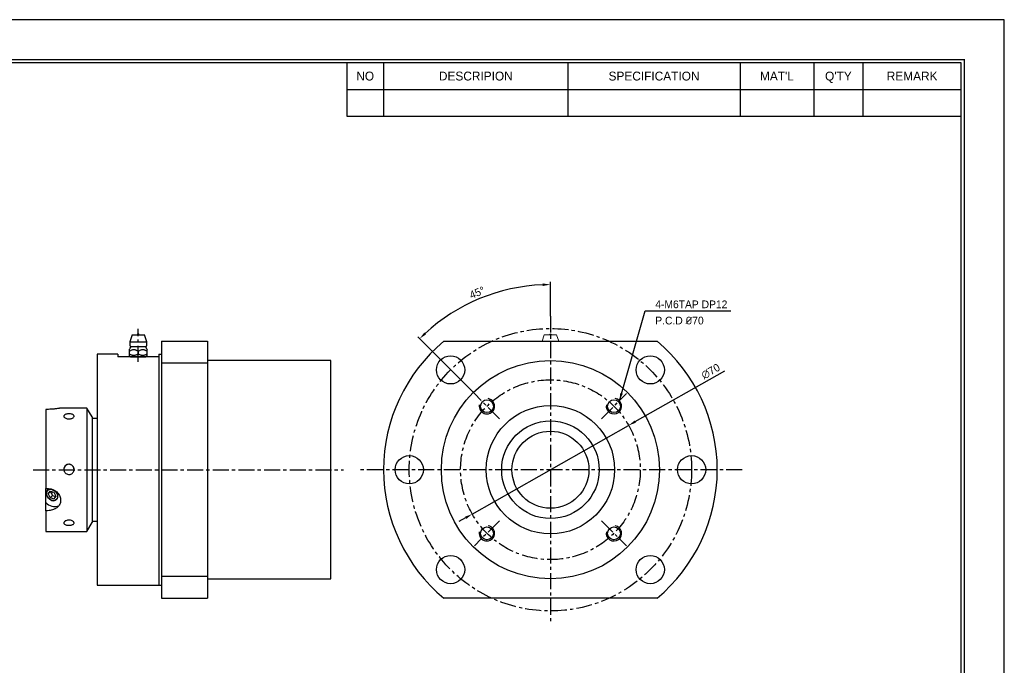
# Model space of a CAD drawing. Header units: millimetres. Extents: x -29 to 5648, y -387 to 3949.
# Tile 5 of 7: x 327 to 711, y 251 to 503. Entities that reach past the tile are written whole.
import ezdxf
from ezdxf.enums import TextEntityAlignment as Align

# ---------------------------------------------------------------- set-up
doc = ezdxf.new("R2010")
doc.units = ezdxf.units.MM
doc.linetypes.add('CENTER', pattern=[2, 1.25, -0.25, 0.25, -0.25])
doc.layers.get('0').update_dxf_attribs({"linetype": 'CONTINUOUS'})
doc.layers.get('Defpoints').update_dxf_attribs({"linetype": 'CONTINUOUS'})
for name, color, linetype in [('1', 1, 'CENTER'), ('5', 7, 'CONTINUOUS'), ('7', 7, 'CONTINUOUS'), ('center', 1, 'CENTER'), ('OUTLINE', 7, 'CONTINUOUS')]:
    doc.layers.add(name, color=color, linetype=linetype)
doc.dimstyles.new('3', dxfattribs={"dimtxt": 3, "dimasz": 3, "dimexe": 1, "dimexo": 0, "dimgap": 1, "dimtad": 1, "dimdec": 3, "dimzin": 11, "dimdsep": 46, "dimtxsty": 'Standard', "dimcen": 0, "dimclrd": 5, "dimclre": 5, "dimclrt": 3, "dimadec": 0, "dimazin": 0, "dimtfac": 0.6, "dimtdec": 3, "dimtmove": 0, "dimatfit": 3, "dimfxl": 1.25, "dimtolj": 1, "dimtzin": 11, "dimarcsym": 0})

# ---------------------------------------------------------------- blocks, each defined once
blk = doc.blocks.new('란표제')
at = {"layer": '7', "color": 0}
for p, q in [((386.1000000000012, 273), (0, 273)), ((386.1000000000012, 0), (386.1000000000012, 273))]:
    blk.add_line(p, q, dxfattribs=at)
at = {"layer": '7'}
for p, q in [((247.0000000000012, 263.9), (247.0000000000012, 252.6367999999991)), ((254.8000000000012, 263.9), (254.8000000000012, 252.6367999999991)), ((293.8000000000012, 263.9), (293.8000000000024, 252.6367999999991)), ((330.2000000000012, 263.9), (330.2000000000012, 252.6367999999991)), ((345.8000000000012, 263.9), (345.8000000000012, 252.6367999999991)), ((356.2000000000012, 263.9), (356.2, 252.6367999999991)), ((247.0000000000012, 258.2683999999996), (377.0000000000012, 258.2683999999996)), ((247.0000000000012, 252.6367999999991), (377.0000000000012, 252.6367999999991))]:
    blk.add_line(p, q, dxfattribs=at)
at = {"layer": '7', "const_width": 0.325}
blk.add_lwpolyline([(377.6500000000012, 8.450000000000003), (377.6500000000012, 264.55), (13, 264.55), (13, 8.450000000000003)], close=True, dxfattribs=at)
at = {"layer": '7'}
blk.add_lwpolyline([(377.0000000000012, 9.100000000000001), (377.0000000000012, 263.9), (13.65, 263.9), (13.65, 9.100000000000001)], close=True, dxfattribs=at)
at = {"layer": '5', "ltscale": 0.5}
for tag, p, height in [('TITLE', (308.3154340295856, 31.72766610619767), 3.25), ('도번', (326.5355284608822, 20.33516254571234), 3.25), ('SCALE', (329.9154015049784, 12.41825216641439), 1.56), ('DATE', (360.1258917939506, 12.36472741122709), 1.56)]:
    blk.add_attdef(tag, p, '', height=height, dxfattribs=at)
at = {"layer": '7'}
for s, p in [('NO', (250.9000000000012, 261.084200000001)), ('DESCRIPION', (274.3000000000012, 261.084200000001)), ('SPECIFICATION', (312.0000000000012, 261.084200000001)), ("MAT'L", (338.0000000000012, 261.084200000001)), ("Q'TY", (351.0000000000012, 261.084200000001)), ('REMARK', (366.6000000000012, 261.084200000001))]:
    blk.add_text(s, height=1.8772, dxfattribs=at).set_placement(p, align=Align.MIDDLE_CENTER)
for tag, p in [('필렛', (233.0250000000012, 14.16999999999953)), ('모따기', (233.0250000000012, 10.78999999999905))]:
    blk.add_attdef(tag, text='', height=1.495, dxfattribs=at).set_placement(p, align=Align.MIDDLE_LEFT)
blk = doc.blocks.new('*D3629')
at = {"color": 5, "lineweight": -2, "ltscale": 5}
for p, q in [((534.2437615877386, 387.2885234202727), (534.2437615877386, 400.6453377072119)), ((504.6092022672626, 357.1730819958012), (482.5494369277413, 379.2328473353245))]:
    blk.add_line(p, q, dxfattribs=at)
blk.add_arc((534.2437615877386, 327.5385226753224), 72.10681503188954, 92.38395965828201, 132.6160403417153, dxfattribs=at)
at = {"color": 5}
for points in [[(531.2548120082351, 399.0830384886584), (531.2340095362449, 400.0828220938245), (534.2437615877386, 399.6453377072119)], [(485.0754116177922, 380.9633048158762), (485.7676558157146, 380.2416414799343), (483.2565437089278, 378.5257405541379)]]:
    blk.add_solid(points, dxfattribs=at)
at = {"layer": 'Defpoints', "color": 0}
for p in [(515.581144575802, 397.1883575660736), (534.2437615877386, 387.2885234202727), (504.6092022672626, 357.1730819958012), (514.3808462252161, 347.4014380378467), (534.2437615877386, 267.7885219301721)]:
    blk.add_point(p, dxfattribs=at)
at = {"color": 3, "ltscale": 5, "insert": (505.677682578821, 396.5031380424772), "char_height": 3, "attachment_point": 5, "rotation": 22.499999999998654}
blk.add_mtext('\\A1;45%%d', dxfattribs=at)
blk = doc.blocks.new('*D3630')
at = {"color": 5, "lineweight": -2, "ltscale": 5}
for p, q in [((567.3039500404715, 346.2741555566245), (602.232622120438, 366.0686820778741)), ((503.7935880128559, 310.2820187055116), (564.6939351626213, 344.7950266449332)), ((501.1835731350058, 308.8028897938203), (498.5735582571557, 307.3237608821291))]:
    blk.add_line(p, q, dxfattribs=at)
at = {"color": 5}
for points in [[(567.0574285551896, 346.7091580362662), (567.5504715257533, 345.8391530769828), (564.6939351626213, 344.7950266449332)], [(501.4300946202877, 308.3678873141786), (500.937051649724, 309.237892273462), (503.7935880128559, 310.2820187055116)]]:
    blk.add_solid(points, dxfattribs=at)
at = {"layer": 'Defpoints', "color": 0}
for p in [(564.6939351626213, 344.7950266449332), (503.7935880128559, 310.2820187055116)]:
    blk.add_point(p, dxfattribs=at)
at = {"color": 3, "ltscale": 5, "insert": (596.6845659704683, 365.843989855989), "char_height": 3, "attachment_point": 5, "rotation": 29.540784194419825}
blk.add_mtext('\\A1;∅70', dxfattribs=at)

msp = doc.modelspace()

# ---------------------------------------------------------------- linework, layer by layer
for p, q in [((371.2564974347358, 380.0385244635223), (370.3564974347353, 377.3385244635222)), ((371.2564974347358, 380.0385244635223), (376.0564974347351, 380.0385244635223)), ((373.2364974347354, 380.0385244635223), (374.0764974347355, 380.0385244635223)), ((376.9564974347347, 377.3385244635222), (376.0564974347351, 380.0385244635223)), ((370.3564974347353, 377.3385244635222), (376.9564974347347, 377.3385244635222)), ((370.3564974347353, 377.3385244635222), (370.3564974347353, 376.0385244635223)), ((376.9564974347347, 376.0385244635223), (376.9564974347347, 377.3385244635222)), ((370.1564974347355, 374.3418982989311), (370.1564974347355, 372.0385244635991)), ((370.8564974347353, 375.5385244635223), (376.4564974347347, 375.5385244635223)), ((373.6564974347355, 373.7170818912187), (373.6564974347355, 372.5799763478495)), ((377.1564974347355, 372.0385244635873), (377.1564974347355, 374.3418982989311)), ((370.1564974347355, 372.0385244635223), (370.6564974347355, 371.5385244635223)), ((370.6564974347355, 371.5385244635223), (376.6564974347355, 371.5385244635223)), ((376.6564974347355, 371.5385244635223), (377.1564974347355, 372.0385244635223))]:
    msp.add_line(p, q)
at = {"color": 7, "linetype": 'Continuous', "lineweight": 15}
for p, q in [((531.8437614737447, 380.0385153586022), (531.010431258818, 377.5385234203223)), ((536.6437617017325, 380.0385153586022), (531.8437614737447, 380.0385153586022)), ((537.4770919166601, 377.5385234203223), (536.6437617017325, 380.0385153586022))]:
    msp.add_line(p, q, dxfattribs=at)
at = {"ltscale": 5}
for p, q in [((382.6564974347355, 377.5385234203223), (400.6564975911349, 377.5385234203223)), ((381.6564974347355, 372.5385244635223), (381.6564974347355, 282.5385208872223)), ((381.6564974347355, 372.5385244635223), (382.6564974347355, 372.5385244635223)), ((357.6564987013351, 347.5385222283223), (357.6564987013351, 307.5385231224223)), ((381.6564974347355, 282.5385208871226), (382.6564974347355, 282.5385208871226)), ((382.6564974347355, 277.5385219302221), (400.6564975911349, 277.5385219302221))]:
    msp.add_line(p, q, dxfattribs=at)
for points in [[(370.1564974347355, 373.7170818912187), (370.4317997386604, 373.8725485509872), (370.7113143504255, 374.0174871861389), (370.9027344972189, 374.1060644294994), (371.0974884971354, 374.1846002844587), (371.2955773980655, 374.2502159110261), (371.4997219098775, 374.3005250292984), (371.7066419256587, 374.3318207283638), (371.8497603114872, 374.3410093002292), (371.9932363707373, 374.3399207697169), (372.1362419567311, 374.3285950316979), (372.3075563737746, 374.3016381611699), (372.4771552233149, 374.2615330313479), (372.644280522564, 374.2099556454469), (372.8133147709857, 374.1467573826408), (372.979892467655, 374.0750369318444), (373.1441232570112, 373.9965477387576), (373.4019266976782, 373.861138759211), (373.6564974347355, 373.7170818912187)], [(373.6564974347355, 372.5799763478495), (373.4789410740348, 372.4814609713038), (373.2985856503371, 372.3900020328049), (373.1142768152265, 372.306146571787), (372.927014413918, 372.2315728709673), (372.7319362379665, 372.165992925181), (372.5340774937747, 372.1127575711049), (372.3310716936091, 372.0727146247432), (372.1262817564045, 372.0477133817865), (371.98659151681, 372.0397520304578), (371.8467327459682, 372.0392047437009), (371.7058092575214, 372.0461934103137), (371.5653090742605, 372.0606279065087), (371.4220213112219, 372.0829552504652), (371.2797233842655, 372.1125689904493), (371.137604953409, 372.1493803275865), (370.9968714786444, 372.1927310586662), (370.7822875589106, 372.2715032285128), (370.5702218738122, 372.3635507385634), (370.3620033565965, 372.4667067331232), (370.1564974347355, 372.5799763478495)], [(373.6564974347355, 373.7170818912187), (373.9317997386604, 373.8725485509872), (374.2113143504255, 374.0174871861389), (374.4027344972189, 374.1060644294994), (374.5974884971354, 374.1846002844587), (374.7955773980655, 374.2502159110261), (374.9997219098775, 374.3005250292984), (375.2066419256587, 374.3318207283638), (375.3497603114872, 374.3410093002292), (375.4932363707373, 374.3399207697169), (375.6362419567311, 374.3285950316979), (375.8075563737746, 374.3016381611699), (375.9771552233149, 374.2615330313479), (376.144280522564, 374.2099556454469), (376.3133147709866, 374.1467573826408), (376.479892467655, 374.0750369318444), (376.6441232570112, 373.9965477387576), (376.9019266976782, 373.861138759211), (377.1564974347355, 373.7170818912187)], [(377.1564974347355, 372.5799763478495), (376.9789410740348, 372.4814609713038), (376.7985856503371, 372.3900020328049), (376.6142768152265, 372.306146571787), (376.427014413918, 372.2315728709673), (376.2319362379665, 372.165992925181), (376.0340774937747, 372.1127575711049), (375.8310716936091, 372.0727146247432), (375.6262817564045, 372.0477133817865), (375.48659151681, 372.0397520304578), (375.3467327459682, 372.0392047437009), (375.2058092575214, 372.0461934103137), (375.0653090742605, 372.0606279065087), (374.9220213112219, 372.0829552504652), (374.7797233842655, 372.1125689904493), (374.637604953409, 372.1493803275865), (374.4968714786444, 372.1927310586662), (374.2822875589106, 372.2715032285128), (374.0702218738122, 372.3635507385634), (373.8620033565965, 372.4667067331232), (373.6564974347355, 372.5799763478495)]]:
    msp.add_lwpolyline(points)
msp.add_circle((534.2437615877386, 327.5385226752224), 15, dxfattribs=at)
for centre, radius, start, end in [((373.6564974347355, 380.0385244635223), 0.3999999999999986, 0, 180), ((370.8564974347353, 376.0385244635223), 0.5000000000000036, 180, 270), ((376.4564974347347, 376.0385244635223), 0.5000000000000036, 270, 0), ((365.3622120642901, 377.9495052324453), 6.000000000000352, 323.0393618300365, 336.3073614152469), ((381.9507828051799, 377.9495052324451), 6.000000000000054, 203.6926385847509, 216.9608404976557)]:
    msp.add_arc(centre, radius, start, end)
at = {"color": 7, "linetype": 'Continuous', "lineweight": 15}
msp.add_arc((534.2437615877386, 380.038517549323), 0.4000000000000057, 0, 180, dxfattribs=at)
at = {"color": 5, "ltscale": 5}
for centre, start, end in [((509.4950242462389, 352.2872600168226), 170.0000000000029, 79.9999999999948), ((558.9924989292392, 352.2872600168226), 170.0000000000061, 80.00000000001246), ((509.4950242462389, 302.7897853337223), 170.0000000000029, 79.9999999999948), ((558.9924989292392, 302.7897853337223), 170.0000000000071, 80.00000000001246)]:
    msp.add_arc(centre, 3, start, end, dxfattribs=at)
at = {"layer": '1', "ltscale": 5}
for p, q in [((534.2437615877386, 387.2885234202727), (534.2437615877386, 267.7885219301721)), ((373.6564974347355, 369.5385244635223), (373.6564974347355, 382.4385244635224)), ((514.3808462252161, 347.4014380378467), (504.6092022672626, 357.1730819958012)), ((554.1066769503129, 347.4014380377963), (563.8783209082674, 357.1730819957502)), ((514.3808462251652, 307.6756073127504), (504.6092022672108, 297.9039633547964)), ((554.106676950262, 307.6756073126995), (563.8783209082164, 297.903963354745))]:
    msp.add_line(p, q, dxfattribs=at)
for centre, radius in [((534.2437615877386, 327.5385226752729), 54.99999999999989), ((534.2437615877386, 327.5385226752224), 34.99999999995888)]:
    msp.add_circle(centre, radius, dxfattribs=at)
at = {"layer": 'center', "ltscale": 5}
for p, q in [((332.6564991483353, 327.5385226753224), (453.6564983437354, 327.5385226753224)), ((608.9937615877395, 327.5385226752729), (459.4937615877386, 327.5385226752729))]:
    msp.add_line(p, q, dxfattribs=at)
at = {"layer": 'OUTLINE'}
for p, q in [((382.6564974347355, 377.5385234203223), (382.6564974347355, 277.5385219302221)), ((400.6564975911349, 377.5385234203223), (400.6564975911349, 277.5385219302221)), ((492.710641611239, 377.5385234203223), (575.7768815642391, 377.5385234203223)), ((365.6564974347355, 372.5385244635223), (357.6564987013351, 372.5385244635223)), ((357.6564987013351, 372.5385244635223), (357.6564987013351, 282.5385208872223)), ((365.6564974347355, 372.5385244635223), (365.6564974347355, 371.5385244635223)), ((381.6564974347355, 371.5385244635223), (365.6564974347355, 371.5385244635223)), ((400.6564975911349, 369.0716426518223), (382.6564974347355, 369.0716426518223)), ((448.6564983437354, 370.0385231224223), (400.6564975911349, 370.0385231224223)), ((448.6564983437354, 285.0385222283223), (448.6564983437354, 370.0385231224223)), ((337.656495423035, 351.0443091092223), (337.656495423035, 320.2689027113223)), ((353.6564980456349, 351.5385228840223), (343.4175898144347, 351.5385228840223)), ((355.6564946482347, 348.0744201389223), (353.6564980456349, 351.5385228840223)), ((353.6564980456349, 351.5385228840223), (353.6564980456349, 327.6894113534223)), ((337.656495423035, 345.6965338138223), (337.610801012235, 345.6173807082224)), ((337.6108084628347, 345.6172708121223), (337.656495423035, 345.5381381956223)), ((355.6564946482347, 348.0744201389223), (355.6564946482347, 327.5385226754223)), ((357.6564987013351, 347.5385222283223), (355.6564946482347, 347.5385222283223)), ((353.6564980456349, 327.6894113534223), (353.6564980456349, 303.5385224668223)), ((355.6564946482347, 327.5385226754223), (355.6564946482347, 307.0026252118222)), ((337.656495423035, 314.7793875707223), (337.656495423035, 320.2689027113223)), ((338.5489259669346, 318.1659148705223), (339.3152852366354, 319.2412059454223)), ((338.5489259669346, 318.1659148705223), (339.3772591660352, 318.8754485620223)), ((339.3152852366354, 319.2412059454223), (340.8151690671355, 318.7939196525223)), ((340.8151690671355, 318.7939196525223), (341.548686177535, 317.2713413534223)), ((337.656495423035, 311.5893777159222), (337.656495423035, 314.7793875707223)), ((338.5489259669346, 318.1659148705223), (339.2824430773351, 316.6433375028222)), ((340.2824376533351, 317.4999149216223), (339.2824430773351, 316.6433375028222)), ((340.7823194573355, 316.1960502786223), (339.2824430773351, 316.6433375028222)), ((340.019618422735, 318.0454650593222), (340.2824376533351, 317.4999149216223)), ((340.2824376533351, 317.4999149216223), (341.4610822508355, 317.1484263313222)), ((341.548686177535, 317.2713413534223), (340.7823194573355, 316.1960502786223)), ((337.656495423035, 311.5893777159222), (337.656495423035, 303.5385224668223)), ((353.6564980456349, 303.5385224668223), (355.6564946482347, 307.0026252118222)), ((355.6564946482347, 307.5385231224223), (357.6564987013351, 307.5385231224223)), ((337.656495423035, 303.5385224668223), (353.6564980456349, 303.5385224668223)), ((400.6564975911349, 286.0054026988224), (382.6564974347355, 286.0054026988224)), ((400.6564975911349, 285.0385222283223), (448.6564983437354, 285.0385222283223)), ((357.6564987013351, 282.5385208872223), (381.6564974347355, 282.5385208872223)), ((575.7768815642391, 277.5385219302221), (492.710641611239, 277.5385219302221))]:
    msp.add_line(p, q, dxfattribs=at)
at = {"layer": 'OUTLINE', "flags": 128}
for points in [[(342.1312321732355, 317.7186285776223), (342.2117282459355, 317.1976430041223), (342.175615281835, 316.7047442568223), (342.0248527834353, 316.2665039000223), (341.7675618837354, 315.9065477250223), (341.4176081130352, 315.6442817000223), (340.9938637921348, 315.4938442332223), (340.5191649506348, 315.4633452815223), (340.0191117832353, 315.5544295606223), (339.5206679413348, 315.7621862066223), (339.0506853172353, 316.0754151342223), (338.6345182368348, 316.4772296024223), (338.2945929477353, 316.9459689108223), (338.0492378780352, 317.4563625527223), (337.9116778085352, 317.9808946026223), (337.889333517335, 318.4912873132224), (337.9834045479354, 318.9600266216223), (338.188824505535, 319.3618420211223), (338.4945143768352, 319.6750700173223), (338.8839934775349, 319.8828271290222), (339.3362735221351, 319.9739109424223), (339.8269687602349, 319.9434119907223), (340.3296147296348, 319.7929745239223), (340.8171285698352, 319.5307084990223), (341.2632171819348, 319.1707532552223), (341.6438375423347, 318.7325128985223), (341.9384707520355, 318.2396141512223), (342.1312321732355, 317.7186285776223)], [(338.438173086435, 319.6307763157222), (338.2045526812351, 319.3753182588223), (337.9991401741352, 318.9735028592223), (337.9050616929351, 318.5047644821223), (337.9274134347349, 317.9943708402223), (338.0649660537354, 317.4698387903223), (338.3103211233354, 316.9594451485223), (338.6502464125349, 316.4907067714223), (339.0664209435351, 316.0888913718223), (339.5363961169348, 315.7756624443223), (340.0348474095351, 315.5679057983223), (340.5349005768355, 315.4768224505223), (341.0095919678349, 315.5073204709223), (341.4333362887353, 315.6577588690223), (341.6908954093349, 315.8334333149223)], [(338.0117689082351, 317.7186285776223), (337.933031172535, 318.2282566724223), (337.968354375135, 318.7104098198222), (338.1158311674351, 319.1390966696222), (338.3675192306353, 319.4912055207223), (338.7098436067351, 319.7477541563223), (339.1243492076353, 319.8949119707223), (339.5886917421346, 319.9247459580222), (340.0778447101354, 319.8356472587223), (340.5654256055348, 319.6324201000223), (341.0251636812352, 319.3260196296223), (341.4322559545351, 318.9329642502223), (341.7647753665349, 318.4744434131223), (342.0047809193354, 317.9751772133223), (342.139338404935, 317.4620799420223), (342.1611984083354, 316.9628128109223), (342.0691762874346, 316.5042929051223), (341.8682341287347, 316.1112375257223), (341.5692050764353, 315.8048370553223), (341.1882196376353, 315.6016094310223), (340.7457967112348, 315.5125107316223), (340.2658079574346, 315.5423447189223), (339.7741143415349, 315.6895029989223), (339.2972324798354, 315.9460516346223), (338.8608668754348, 316.2981604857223), (338.4885390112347, 316.7268464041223), (338.2003282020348, 317.2090004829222), (338.0117689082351, 317.7186285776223)]]:
    msp.add_lwpolyline(points, dxfattribs=at)
at = {"layer": 'OUTLINE'}
for centre, radius in [((495.3528886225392, 366.4293956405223), 5.499999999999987), ((534.2437615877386, 327.5385226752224), 42.50000000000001), ((573.134634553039, 366.4293956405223), 5.5), ((509.4950242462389, 352.2872600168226), 2.499999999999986), ((558.9924989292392, 352.2872600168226), 2.5), ((534.2437615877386, 327.5385226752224), 25), ((534.2437615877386, 327.5385226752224), 19.00000000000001), ((479.2437615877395, 327.5385226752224), 5.499999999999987), ((589.2437615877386, 327.5385226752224), 5.5), ((509.4950242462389, 302.7897853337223), 2.5), ((558.9924989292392, 302.7897853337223), 2.500000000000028), ((495.3528886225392, 288.6476497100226), 5.5), ((573.134634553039, 288.6476497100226), 5.5)]:
    msp.add_circle(centre, radius, dxfattribs=at)
for centre, radius, start, end in [((534.2437615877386, 327.5385226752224), 65.00000000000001, 129.7151372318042, 230.2848627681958), ((534.2437615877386, 327.5385226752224), 65.00000000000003, 309.7151372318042, 50.28486276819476), ((337.7812709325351, 345.4071321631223), 0.270584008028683, 117.4603123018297, 129.0486350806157), ((346.6564804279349, 327.6579509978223), 1.999985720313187, 89.99947479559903, 179.999277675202), ((346.6565231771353, 327.6579645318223), 1.999972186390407, 0.0003346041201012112, 90.00069948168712), ((340.2260507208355, 318.5845103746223), 2.61528152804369, 169.2700939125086, 190.7299060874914), ((341.0974787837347, 317.8548194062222), 4.615045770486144, 221.7892421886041, 290.4557888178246)]:
    msp.add_arc(centre, radius, start, end, dxfattribs=at)
for centre, major_axis, ratio, start_param, end_param in [((349.4980369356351, 327.5385226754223), (15.66426674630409, 17.49809425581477), 0.0907540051, 2.149620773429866, 2.167925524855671), ((349.5272397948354, 327.5385226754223), (-10.37486123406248, 15.99850471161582), 0.6967380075, 1.662488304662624, 1.717737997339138), ((309.6564983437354, 327.5385226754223), (29.988091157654, -11.08776266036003), 0.4538880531, 0.1122682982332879, 0.1768588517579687)]:
    msp.add_ellipse(centre, major_axis=major_axis, ratio=ratio, start_param=start_param, end_param=end_param, dxfattribs=at)
for points, knots in [([(343.4175898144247, 351.5365149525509), (343.4066810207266, 351.5356515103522), (343.3818916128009, 351.5336894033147), (343.1856950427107, 351.4995283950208), (342.8621205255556, 351.4439434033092), (342.4195528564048, 351.3726314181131), (341.8671173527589, 351.2932337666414), (341.2186551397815, 351.2140187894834), (340.4807848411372, 351.1422078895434), (339.6323661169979, 351.0832663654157), (338.6805879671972, 351.0440580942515), (338.0009641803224, 351.0442246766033), (337.6564954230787, 351.0443091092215)], [0, 0, 0, 0, 0.0760793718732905, 0.1728846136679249, 0.2669251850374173, 0.3636354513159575, 0.4588759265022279, 0.5566524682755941, 0.656357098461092, 0.7585193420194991, 0.8776050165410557, 1, 1, 1, 1]), ([(346.6564987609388, 347.3365202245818), (346.4320370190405, 347.3490641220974), (345.9831344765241, 347.374150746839), (345.3853966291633, 347.5668760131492), (344.9299373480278, 347.842740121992), (344.668656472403, 348.174351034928), (344.6316060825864, 348.5147405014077), (344.8219655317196, 348.8252602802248), (345.2181654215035, 349.0758912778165), (345.7762036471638, 349.246651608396), (346.2877456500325, 349.3079220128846), (346.8072511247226, 349.319836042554), (347.3302269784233, 349.2826847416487), (347.9275029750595, 349.141146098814), (348.3830863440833, 348.914720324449), (348.6443339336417, 348.6201652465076), (348.6813944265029, 348.28520318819), (348.4910274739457, 347.9471634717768), (348.0948458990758, 347.6474496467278), (347.5367421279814, 347.4288324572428), (347.0253817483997, 347.3435281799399), (346.7288934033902, 347.337895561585), (346.6564987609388, 347.3365202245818)], [0, 0, 0, 0, 0.0535590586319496, 0.107113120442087, 0.1607848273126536, 0.2145328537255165, 0.2681542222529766, 0.3216437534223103, 0.3752006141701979, 0.4289198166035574, 0.4826434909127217, 0.4999999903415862, 0.5535590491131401, 0.607113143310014, 0.6607848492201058, 0.7145328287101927, 0.7681542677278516, 0.8216437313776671, 0.8752006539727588, 0.9289198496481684, 0.9826440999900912, 1, 1, 1, 1]), ([(344.656494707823, 327.6894113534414), (344.6785288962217, 327.9138574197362), (344.7225954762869, 328.3627312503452), (345.0660268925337, 328.9602968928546), (345.5723918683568, 329.4155519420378), (346.2058605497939, 329.6767039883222), (346.888534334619, 329.7137206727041), (347.5443429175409, 329.5234716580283), (348.1004759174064, 329.127459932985), (348.4951652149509, 328.5696118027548), (348.6404302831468, 328.058151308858), (348.6686832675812, 327.5386693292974), (348.5802358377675, 327.0156535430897), (348.2497003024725, 326.4182213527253), (347.7398703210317, 325.9624745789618), (347.1073402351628, 325.7010901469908), (346.4243842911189, 325.6640231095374), (345.768767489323, 325.8544792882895), (345.212147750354, 326.2508274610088), (344.8192193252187, 326.809090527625), (344.6688745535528, 327.3205246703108), (344.6589244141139, 327.6170125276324), (344.656494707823, 327.6894113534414)], [0, 0, 0, 0, 0.053559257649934, 0.1071141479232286, 0.1607851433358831, 0.2145334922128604, 0.2681551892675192, 0.3216435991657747, 0.375200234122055, 0.4289198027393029, 0.4826431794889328, 0.5000001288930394, 0.5535593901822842, 0.607113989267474, 0.6607849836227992, 0.7145333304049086, 0.7681550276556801, 0.8216434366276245, 0.8752000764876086, 0.9289196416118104, 0.9826430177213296, 1, 1, 1, 1]), ([(337.6564954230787, 320.2689027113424), (338.0009240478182, 320.2690221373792), (338.6895731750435, 320.2692609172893), (339.7083141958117, 320.0689633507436), (340.6753795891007, 319.7079774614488), (341.5253533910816, 319.2023239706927), (342.2260460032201, 318.583228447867), (342.757935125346, 317.9139210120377), (343.1350820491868, 317.2001538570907), (343.3643519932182, 316.4832682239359), (343.450282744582, 315.7648605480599), (343.4028838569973, 315.0684652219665), (343.2205250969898, 314.4055181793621), (342.9149339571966, 313.7894877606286), (342.4884460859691, 313.2354684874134), (341.9532736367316, 312.747725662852), (341.3189741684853, 312.3406216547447), (340.5909003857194, 312.0101011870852), (339.7875547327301, 311.7720564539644), (338.8007827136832, 311.5958115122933), (338.0818942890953, 311.5917695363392), (337.6564954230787, 311.5893777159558)], [0, 0, 0, 0, 0.0601274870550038, 0.1202186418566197, 0.1806742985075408, 0.2410850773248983, 0.2948356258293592, 0.3485679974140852, 0.3974916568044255, 0.4464102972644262, 0.4934573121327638, 0.5405041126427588, 0.587073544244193, 0.6336461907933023, 0.6804902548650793, 0.7273432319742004, 0.7754467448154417, 0.8235669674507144, 0.8746985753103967, 0.9258534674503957, 1, 1, 1, 1]), ([(346.6564987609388, 305.8909296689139), (346.4320369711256, 305.9004303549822), (345.983134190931, 305.9194308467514), (345.3853970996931, 306.07029309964), (344.9299372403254, 306.3009584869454), (344.6686563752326, 306.6029412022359), (344.6316059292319, 306.9452323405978), (344.821965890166, 307.290414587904), (345.2181649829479, 307.595731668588), (345.7762040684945, 307.8194712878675), (346.2877455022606, 307.9033902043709), (346.807251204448, 307.9197162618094), (347.330226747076, 307.868473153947), (347.9275031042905, 307.6796319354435), (348.3830867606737, 307.3964352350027), (348.6443335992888, 307.058598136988), (348.6813943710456, 306.7106363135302), (348.4910277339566, 306.3929716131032), (348.0948456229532, 306.135890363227), (347.5367420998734, 305.9614233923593), (347.0253817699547, 305.8962905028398), (346.7288934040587, 305.8919817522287), (346.6564987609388, 305.8909296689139)], [0, 0, 0, 0, 0.0535590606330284, 0.1071131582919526, 0.1607848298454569, 0.2145328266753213, 0.2681542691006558, 0.3216437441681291, 0.3752006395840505, 0.4289198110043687, 0.4826435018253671, 0.4999999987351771, 0.5535590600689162, 0.6071131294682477, 0.6607848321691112, 0.7145329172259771, 0.7681542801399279, 0.8216437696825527, 0.8752006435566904, 0.9289198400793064, 0.9826440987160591, 1, 1, 1, 1])]:
    msp.add_open_spline(points, degree=3, knots=knots, dxfattribs=at)

# ---------------------------------------------------------------- block references
at = {"ltscale": 5, "xscale": 1.841670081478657, "yscale": 1.841670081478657, "zscale": 1.841670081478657}
msp.add_blockref('란표제', (0, 0), dxfattribs=at)

# ---------------------------------------------------------------- texts
at = {"color": 3, "ltscale": 5, "char_height": 3, "attachment_point": 7}
for s, insert in [('4-M6TAP DP12', (575.0850479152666, 390.3988678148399)), ('P.C.D {\\FISOCPEUR|c0;%%C}70', (575.0850479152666, 384.0805383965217))]:
    msp.add_mtext(s, dxfattribs=dict(at, insert=insert))

# ---------------------------------------------------------------- dimensions: what is measured, and where the dimension line sits
at = {"ltscale": 5}
dim = msp.add_angular_dim_2l(base=(515.581144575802, 397.1883575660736), line1=((514.3808462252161, 347.4014380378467), (504.6092022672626, 357.1730819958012)), line2=((534.2437615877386, 387.2885234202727), (534.2437615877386, 267.7885219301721)), dimstyle='3', dxfattribs=at)
dim.commit()
dim.dimension.update_dxf_attribs({"geometry": '*D3629', "text_midpoint": (505.677682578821, 396.5031380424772)})
dim = msp.add_diameter_dim_2p(p1=(503.7935880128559, 310.2820187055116), p2=(564.6939351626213, 344.7950266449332), dimstyle='3', dxfattribs=at)
dim.commit()
dim.dimension.update_dxf_attribs({"geometry": '*D3630', "text_midpoint": (597.9368688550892, 363.634223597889), "dimtype": 163})

# ---------------------------------------------------------------- leaders
at = {"ltscale": 5, "annotation_type": 0, "has_hookline": 1, "hookline_direction": 0, "text_width": 29.42476697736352}
msp.add_leader([(561.1138192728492, 354.4085803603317), (571.0850479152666, 389.3988678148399), (574.0850479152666, 389.3988678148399)], dimstyle='3', dxfattribs=at)

doc.saveas('drawing.dxf')
